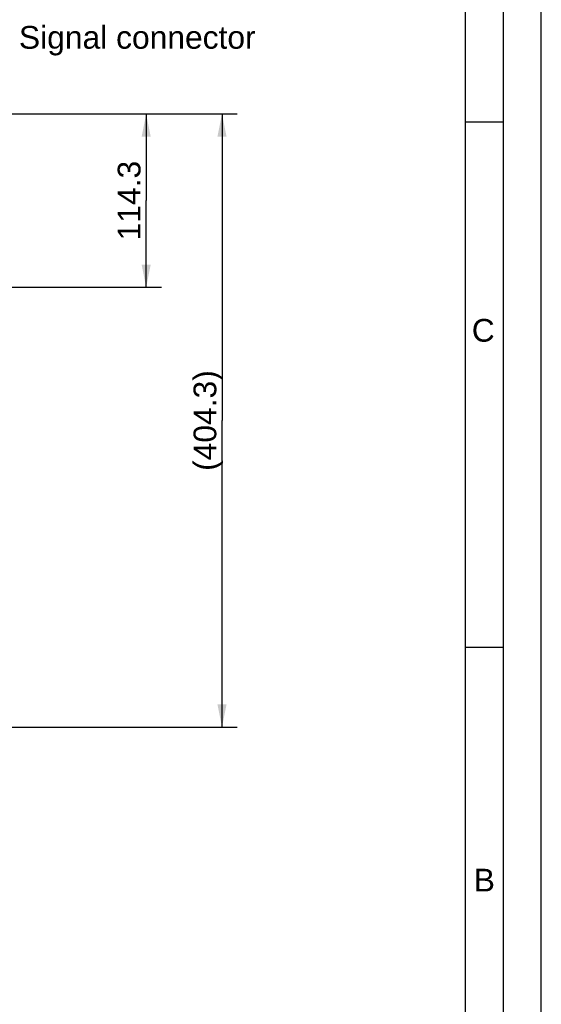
# Model space of a CAD drawing. Header units: millimetres. Extents: x 0 to 420, y 0 to 297.
# Tile 69 of 70: x 351 to 420, y 101 to 231. Entities that reach past the tile are written whole.
import ezdxf

# ---------------------------------------------------------------- set-up
doc = ezdxf.new("R2010")
doc.units = ezdxf.units.MM
doc.header["$LTSCALE"] = 23.1
doc.layers.get('0').update_dxf_attribs({"linetype": 'CONTINUOUS'})
doc.layers.add('DETAIL', color=7, linetype='CONTINUOUS')
doc.layers.add('DIMENSION', color=7, linetype='CONTINUOUS')
doc.styles.get("Standard").update_dxf_attribs({"font": 'arial.ttf'})
doc.styles.add('TEXTSTYLE_2', font='arial.ttf')
doc.dimstyles.new('DIMSTYLE_12', dxfattribs={"dimtxt": 3, "dimasz": 3, "dimexe": 0.18, "dimexo": 0.0625, "dimgap": 0.09, "dimtad": 1, "dimdec": 1, "dimlfac": 5, "dimdsep": 46, "dimtxsty": 'STANDARD', "dimblk": '_FILLED', "dimblk1": '_FILLED', "dimblk2": '_FILLED', "dimcen": 0.09, "dimadec": 0, "dimazin": 0, "dimtp": 0.8, "dimtm": 0.8, "dimtfac": 1, "dimtdec": 1, "dimtofl": 0, "dimtmove": 0, "dimatfit": 3, "dimldrblk": '_FILLED', "dimfxl": 1, "dimtolj": 1, "dimarcsym": 0})
doc.dimstyles.new('DIMSTYLE_6', dxfattribs={"dimtxt": 3, "dimasz": 3, "dimexe": 0.18, "dimexo": 0.0625, "dimgap": 0.09, "dimtad": 1, "dimdec": 1, "dimlfac": 5, "dimdsep": 46, "dimtxsty": 'STANDARD', "dimblk": '_FILLED', "dimblk1": '_FILLED', "dimblk2": '_FILLED', "dimcen": 0.09, "dimadec": 0, "dimazin": 0, "dimtp": 0.3, "dimtm": 0.3, "dimtfac": 1, "dimtdec": 1, "dimtofl": 0, "dimtmove": 0, "dimatfit": 3, "dimldrblk": '_FILLED', "dimfxl": 1, "dimtolj": 1, "dimarcsym": 0})

# ---------------------------------------------------------------- blocks, each defined once
blk = doc.blocks.new('_FILLED')
at = {"color": 0, "linetype": 'BYBLOCK'}
blk.add_solid([(0, 0), (-1, 0.2), (-1, -0.2)], dxfattribs=at)
blk = doc.blocks.new('*D23')
at = {"layer": 'DIMENSION', "color": 2, "linetype": 'CONTINUOUS'}
for p, q in [((325.68, 218.81), (336.95, 218.81)), ((338.49, 218.81), (379.89, 218.81)), ((377.89, 218.81), (377.89, 178.38)), ((377.89, 137.95), (377.89, 178.38)), ((348.86, 137.95), (379.89, 137.95))]:
    blk.add_line(p, q, dxfattribs=at)
at = {"layer": 'DIMENSION', "color": 2, "linetype": 'CONTINUOUS', "xscale": 3, "yscale": 3, "zscale": 3}
for p, rotation in [((377.89, 218.81), 90), ((377.89, 137.95), 270)]:
    blk.add_blockref('_FILLED', p, dxfattribs=dict(at, rotation=rotation))
at = {"layer": 'DIMENSION', "color": 2, "linetype": 'CONTINUOUS', "insert": (374.14, 178.38), "char_height": 3, "width": 13.2714, "attachment_point": 2, "rotation": 90, "line_spacing_factor": 0.9}
blk.add_mtext('(404.3)', dxfattribs=at)
blk = doc.blocks.new('*D24')
at = {"layer": 'DIMENSION', "color": 2, "linetype": 'CONTINUOUS'}
for p, q in [((325.41, 218.81), (369.89, 218.81)), ((367.89, 218.81), (367.89, 207.38)), ((367.89, 195.95), (367.89, 207.38)), ((338.2, 195.95), (369.89, 195.95))]:
    blk.add_line(p, q, dxfattribs=at)
at = {"layer": 'DIMENSION', "color": 2, "linetype": 'CONTINUOUS', "xscale": 3, "yscale": 3, "zscale": 3}
for p, rotation in [((367.89, 218.81), 90), ((367.89, 195.95), 270)]:
    blk.add_blockref('_FILLED', p, dxfattribs=dict(at, rotation=rotation))
at = {"layer": 'DIMENSION', "color": 2, "linetype": 'CONTINUOUS', "insert": (364.14, 207.38), "char_height": 3, "width": 10.4833, "attachment_point": 2, "rotation": 90, "line_spacing_factor": 0.9}
blk.add_mtext('114.3', dxfattribs=at)

msp = doc.modelspace()

# ---------------------------------------------------------------- linework, layer by layer
at = {"color": 2, "linetype": 'CONTINUOUS'}
for p, q in [((420, 0), (420, 297)), ((415, 5), (415, 292)), ((410, 217.75), (415, 217.75)), ((410, 148.5), (415, 148.5))]:
    msp.add_line(p, q, dxfattribs=at)
at = {"color": 7, "linetype": 'CONTINUOUS'}
msp.add_line((410, 10), (410, 287), dxfattribs=at)

# ---------------------------------------------------------------- texts
at = {"color": 2, "linetype": 'CONTINUOUS', "char_height": 3, "attachment_point": 1, "line_spacing_factor": 0.9, "style": 'TEXTSTYLE_2'}
for s, insert, width in [('C', (410.82943, 191.77353), 3.0223048), ('B', (411.08948, 119.28251), 2.7881041)]:
    msp.add_mtext(s, dxfattribs=dict(at, insert=insert, width=width))
at = {"layer": 'DETAIL', "color": 2, "linetype": 'CONTINUOUS', "insert": (351.11113, 230.40599), "char_height": 3, "width": 31.2379182, "attachment_point": 1, "line_spacing_factor": 0.9}
msp.add_mtext('Signal connector', dxfattribs=at)

# ---------------------------------------------------------------- dimensions: what is measured, and where the dimension line sits
at = {"layer": 'DIMENSION', "color": 2, "linetype": 'CONTINUOUS'}
dim = msp.add_linear_dim(base=(367.88971, 195.94691), p1=(325.41313, 218.80599), p2=(338.20412, 195.94691), angle=270, dimstyle='DIMSTYLE_6', dxfattribs=at)
dim.commit()
dim.dimension.update_dxf_attribs({"geometry": '*D24', "text_midpoint": (367.98835, 202.69045), "dimtype": 160})
dim = msp.add_linear_dim(base=(377.88971, 137.94691), p1=(325.67992, 218.80599), p2=(348.8597, 137.94691), angle=270, text='(<>)', dimstyle='DIMSTYLE_12', dxfattribs=at)
dim.commit()
dim.dimension.update_dxf_attribs({"geometry": '*D23', "text_midpoint": (376.97019, 176.41891), "dimtype": 160})

doc.saveas('drawing.dxf')
